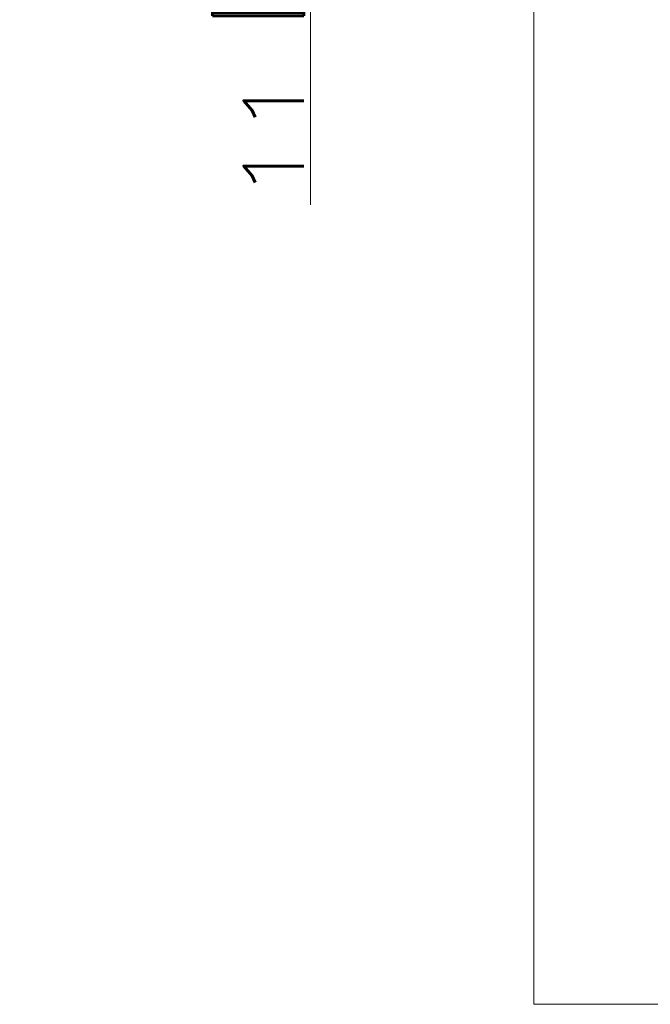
# Model space of a CAD drawing. Header units: millimetres. Extents: x 0 to 589, y 0 to 415.
# Tile 54 of 72: x 436 to 468, y 154 to 203. Entities that reach past the tile are written whole.
import ezdxf

# ---------------------------------------------------------------- set-up
doc = ezdxf.new("R2010")
doc.units = ezdxf.units.MM
doc.layers.add('1', color=7, linetype='Continuous', true_color=0xffffff)
doc.styles.add('ideas_simplex', font='simplex.shx')
doc.dimstyles.get("Standard").update_dxf_attribs({"dimtxt": 0.18, "dimasz": 0.18, "dimexe": 0.18, "dimexo": 0.0625, "dimgap": 0.09, "dimtad": 0, "dimtih": 1, "dimtoh": 1, "dimdec": 4, "dimzin": 0, "dimdsep": 46, "dimtxsty": 'Standard', "dimcen": 0.09, "dimadec": 0, "dimazin": 0, "dimtfac": 1, "dimtdec": 4, "dimtofl": 0, "dimtmove": 0, "dimatfit": 3, "dimfxl": 1, "dimtolj": 1, "dimtzin": 0, "dimarcsym": 0})

# ---------------------------------------------------------------- blocks, each defined once
blk = doc.blocks.new('_U14')
at = {"layer": '1', "color": 152, "lineweight": 13}
blk.add_line((484.835697, 236.140992), (448.692151, 236.140992), dxfattribs=at)
at = {"layer": '1', "color": 27, "lineweight": 13}
blk.add_line((450.692151, 236.140992), (450.692151, 193.821834), dxfattribs=at)
at = {"layer": '1', "color": 27, "lineweight": 18}
for points in [[(450.692151, 236.140992), (451.221132, 233.140994), (450.16317, 233.14099)], [(450.692151, 225.140992), (450.16317, 228.14099), (451.221132, 228.140994)]]:
    blk.add_solid(points, dxfattribs=at)
at = {"layer": '1', "color": 23, "linetype": 'Continuous', "lineweight": 18, "char_height": 3, "attachment_point": 7, "rotation": 90, "line_spacing_factor": 1.204819, "style": 'ideas_simplex'}
for s, insert in [('\\W1.3020;[0.43]', (450.351151, 202.596834)), ('\\W1.2702;11', (450.351151, 193.956834))]:
    blk.add_mtext(s, dxfattribs=dict(at, insert=insert))

msp = doc.modelspace()

# ---------------------------------------------------------------- linework, layer by layer
at = {"layer": '1', "color": 251, "linetype": 'Continuous', "lineweight": 18}
for q in [(461.859, 275.618), (528.813, 153.836)]:
    msp.add_line((461.859, 153.836), q, dxfattribs=at)

# ---------------------------------------------------------------- dimensions: what is measured, and where the dimension line sits
at = {"layer": '1', "color": 23, "linetype": 'Continuous', "lineweight": 18}
dim = msp.add_linear_dim(base=(450.692, 236.141), p1=(212.189, 225.141), p2=(495.336, 236.141), angle=270, text=' \\C23;11 \\C23;\\H3.00;\\Fsimplex.shx;[0.43]\\Fsimplex.shx;\\H3.00;\\C23;', dimstyle='Standard', override={"dimtxt": 3, "dimasz": 3, "dimexe": 2, "dimexo": 2.5, "dimgap": 1.5, "dimtad": 1, "dimtih": 0, "dimtoh": 0, "dimdec": 2, "dimlfac": 1, "dimzin": 8, "dimdsep": 44, "dimlunit": 2, "dimpost": '', "dimtxsty": 'ideas_simplex', "dimsah": 1, "dimse1": 0, "dimse2": 0, "dimsd1": 0, "dimsd2": 0, "dimclrd": 27, "dimclre": 152, "dimclrt": 23, "dimtol": 0, "dimtm": -0.1, "dimtfac": 0.5, "dimtdec": 2, "dimtofl": 1, "dimtmove": 0, "dimtzin": 8, "dimlwd": 13, "dimlwe": 13}, dxfattribs=at)
dim.commit()
dim.dimension.update_dxf_attribs({"geometry": '_U14', "text_midpoint": (450.692, 206.902), "dimtype": 160})

doc.saveas('drawing.dxf')
